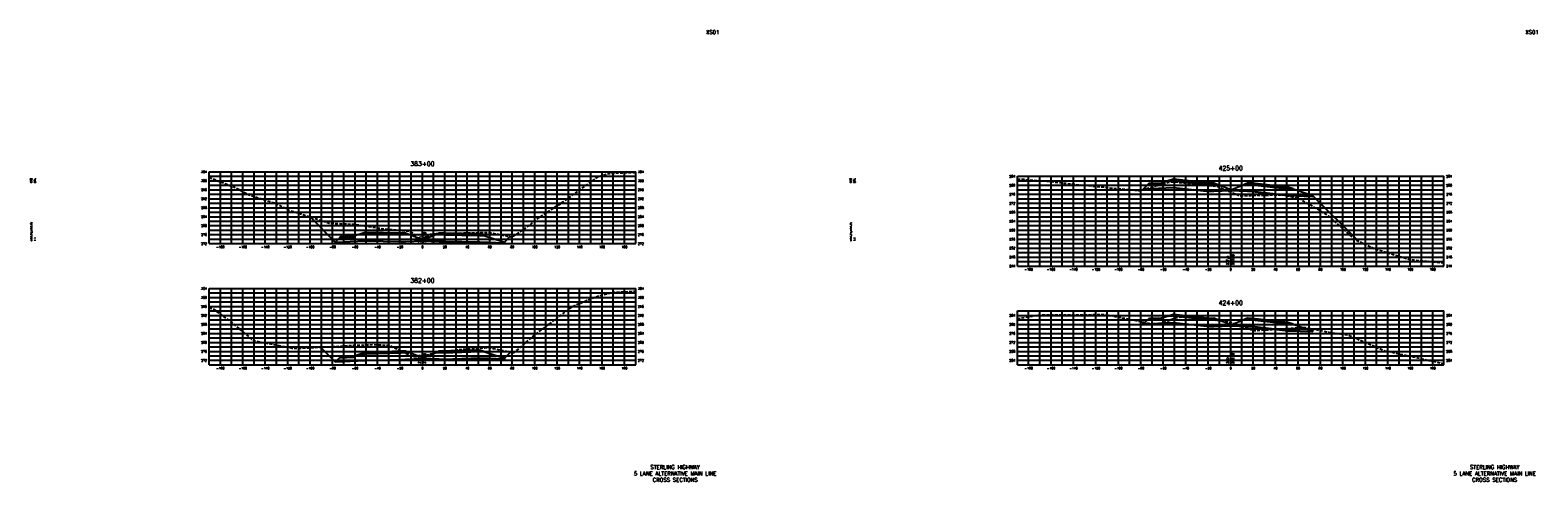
# Model space of a CAD drawing. Extents: x 37 to 10140, y -1968 to 9206.
# Tile 29 of 105: x 6607 to 7950, y 16 to 418. Entities that reach past the tile are written whole.
import ezdxf
from ezdxf.enums import TextEntityAlignment as Align

# ---------------------------------------------------------------- set-up
doc = ezdxf.new("R2010")
doc.units = 0
doc.header["$LTSCALE"] = 20
doc.header["$MEASUREMENT"] = 0
doc.linetypes.add('HIDDEN_050%', pattern=[0.1875, 0.125, -0.0625])
for name, color, linetype in [('S-AT-TXT175', 6, 'Continuous'), ('S-AT-TXT80', 1, 'Continuous'), ('XDATUM', 3, 'Continuous'), ('XEG', 1, 'HIDDEN_050%'), ('XFG', 2, 'Continuous'), ('XGRID', 251, 'Continuous'), ('XGRIDT', 2, 'Continuous'), ('XREF-BORDER', 7, 'Continuous')]:
    doc.layers.add(name, color=color, linetype=linetype)
doc.styles.add('L100', font='simplex.shx', dxfattribs={"height": 2})
doc.styles.add('L175', font='ROMANSM.shx', dxfattribs={"height": 3.5})
doc.styles.add('L80', font='ROMANSM.shx', dxfattribs={"height": 1.6})

# ---------------------------------------------------------------- blocks, each defined once
blk = doc.blocks.new('03025_00_att1')
at = {"layer": 'S-AT-TXT175', "style": 'L175'}
for tag, p in [('NUM', (32.402, 20.822)), ('LINE1', (30.64, 1.444)), ('LINE2', (30.64, 1.161)), ('LINE3', (30.64, 0.877))]:
    blk.add_attdef(tag, text='', height=0.175, dxfattribs=at).set_placement(p, align=Align.CENTER)
at = {"layer": 'S-AT-TXT80', "style": 'L80'}
for tag, p in [('DESIGNED', (2.094, 14.201)), ('CHECKED', (2.265, 14.201)), ('DRAFTED', (2.436, 14.201)), ('PCTB', (2.094, 11.605)), ('PSCALE', (2.265, 11.605)), ('PVIEW', (2.436, 11.605))]:
    blk.add_attdef(tag, p, '', height=0.08, rotation=90, dxfattribs=at)

msp = doc.modelspace()

# ---------------------------------------------------------------- linework, layer by layer
at = {"layer": 'XDATUM', "flags": 128}
for points in [[(7597.6, 276.1), (7598.4, 276.9), (7625, 278), (7657, 274.4), (7661, 274.6), (7676, 275.2), (7691, 274.6), (7695, 274.4), (7727, 270.8), (7749, 270), (7749, 270.8), (7789.5, 230.4)], [(6856, 251.8), (6878.4, 229.4), (6905, 230.4), (6937, 229.8), (6941, 230), (6956, 230.6), (6971, 230), (6975, 229.8), (7007, 229.2), (7029, 228.3), (7029, 229.2), (7034, 234.3)], [(7596.4, 158.5), (7598.4, 156.5), (7625, 157.6), (7657, 154), (7661, 154.2), (7676, 154.8), (7691, 154.2), (7695, 154), (7727, 150.4), (7749, 149.6), (7749, 150.4), (7750.3, 151.8)], [(6865.3, 135.7), (6878.4, 122.6), (6905, 123.7), (6937, 124.7), (6941, 124.9), (6956, 125.5), (6971, 124.9), (6975, 124.7), (7007, 125.8), (7029, 124.9), (7029, 125.8), (7034.5, 131.3)]]:
    msp.add_lwpolyline(points, dxfattribs=at)
at = {"layer": 'XEG', "flags": 128}
for points in [[(6766, 287), (6766, 287), (6788.7, 278.2), (6801.7, 271.5), (6827, 263.3), (6837.3, 257.8), (6842.6, 256.1), (6873, 246.3), (6896.6, 245.2), (6896.8, 245.1), (6917, 241.8), (6932, 240.2), (6944.3, 239.1), (6947.6, 237.7), (6950.6, 232.9), (6951.7, 231.1), (6956, 232.5), (6958, 233.1), (6961.1, 234.8), (6963, 236.3), (6963.6, 236.4), (6968.1, 236.9), (6974.9, 236.6), (6986.1, 237.2), (6994.1, 237.6), (7011, 237.8), (7014, 238), (7017.2, 237.6), (7017.7, 237.5), (7033.5, 234.4), (7036.2, 233.8), (7051.4, 244.4), (7058.5, 250.2), (7081.3, 265.1), (7112.5, 287.6), (7122.5, 290.6), (7142, 291.4), (7146, 291.5)], [(7486, 285.3), (7491.8, 285.3), (7510.6, 283.8), (7540.8, 280.5), (7585.4, 276.1), (7593.2, 275.6), (7593.6, 274.9), (7613.2, 280.6), (7618, 282), (7620, 282.6), (7624.1, 283.1), (7624.4, 283.2), (7643, 281.2), (7643.8, 281.1), (7644.5, 281.1), (7663.8, 279.1), (7663.9, 279.1), (7665.9, 278.1), (7676, 274), (7677, 273.6), (7683.8, 270.8), (7685.6, 270.8), (7722.4, 271.5), (7737.1, 268.3), (7762.9, 252.9), (7786.2, 231.9), (7803.3, 223.9), (7835.3, 213.9), (7866, 210.9)], [(6766, 170.6), (6769.6, 169.8), (6786.1, 157.6), (6805.2, 141.7), (6840.1, 134.9), (6840.9, 134.7), (6842.5, 134.7), (6876.5, 136.2), (6894, 137.4), (6912.2, 138), (6926.4, 137.4), (6947.8, 127.3), (6947.9, 127.3), (6948, 127.3), (6953.1, 127.2), (6956, 127.9), (6963.6, 129.8), (6967.7, 130.8), (6970, 131.4), (6974, 132.2), (6974.5, 132.3), (6991.3, 133.8), (6993.9, 134), (7011.3, 135.2), (7013.8, 135.4), (7016.5, 135.2), (7016.9, 135.1), (7019.2, 134.6), (7025.8, 133.2), (7037.5, 130.7), (7052.5, 143.6), (7054.7, 145.5), (7056, 146.6), (7090.4, 172.4), (7109.9, 180.5), (7126.1, 184.6), (7146, 185.7)], [(7486, 161.2), (7507, 164.7), (7514.8, 164.4), (7528.3, 164.5), (7564.5, 164.8), (7606.1, 156.6), (7610.7, 155.9), (7611.9, 156.3), (7627.8, 162.1), (7628.1, 162.1), (7632.9, 162.9), (7633.9, 162.8), (7652.6, 160.9), (7653, 160.8), (7668.3, 159.2), (7672.2, 158.8), (7672.3, 158.8), (7675.7, 157.9), (7675.7, 157.9), (7676, 157.8), (7676, 157.8), (7696.6, 150.5), (7698.3, 150.6), (7713.7, 151.5), (7741.9, 153.4), (7763.4, 149.1), (7781, 146.5), (7813.1, 132.6), (7846.3, 125.4), (7862.8, 121.7), (7866, 121.2)]]:
    msp.add_lwpolyline(points, dxfattribs=at)
at = {"layer": 'XFG', "flags": 128}
for points in [[(7676, 275.9), (7664, 280.7), (7661, 280.6), (7657, 280.4), (7625, 284), (7620.4, 283.8), (7615, 282), (7615, 281), (7602, 280.5), (7598.4, 276.9), (7625, 278), (7657, 274.4), (7661, 274.6), (7676, 275.2), (7676, 275.9)], [(7661, 280.9), (7657, 280.8), (7625, 284.3), (7625, 285.3), (7620.4, 283.8), (7625, 284), (7657, 280.4), (7661, 280.6), (7664, 280.7), (7661, 281.9), (7661, 280.9)], [(7661, 281.9), (7657, 281.8), (7625, 285.3), (7625, 285), (7657, 281.4), (7661, 281.6), (7661, 281.9)], [(7661, 281.6), (7657, 281.4), (7625, 285), (7625, 284.3), (7657, 280.8), (7661, 280.9), (7661, 281.6)], [(7598.4, 276.9), (7598.4, 276.9), (7597.6, 276.1)], [(7615, 282), (7614, 282), (7614, 281.6), (7604, 281.2), (7604, 281.6), (7603, 281.5), (7602, 280.5), (7615, 281), (7615, 282)], [(7614, 282), (7604, 281.6), (7604, 281.2), (7614, 281.6), (7614, 282)], [(7676, 275.9), (7688, 280.7), (7691, 280.6), (7695, 280.4), (7727, 276.8), (7731.6, 276.7), (7749, 270.8), (7749, 270), (7727, 270.8), (7695, 274.4), (7691, 274.6), (7676, 275.2)], [(7691, 281.9), (7688, 280.7), (7691, 280.6), (7695, 280.4), (7727, 276.8), (7731.6, 276.7), (7727, 278.2), (7727, 277.2), (7695, 280.8), (7691, 280.9), (7691, 281.9)], [(7691, 281.9), (7691, 281.6), (7695, 281.4), (7727, 277.8), (7727, 278.2), (7695, 281.8), (7691, 281.9)], [(7691, 281.6), (7691, 280.9), (7695, 280.8), (7727, 277.2), (7727, 277.8), (7695, 281.4), (7691, 281.6)], [(7749, 270.8), (7749, 270.8), (7789.5, 230.4)], [(6878.4, 229.4), (6878.4, 229.4), (6856, 251.8)], [(6956, 231.3), (6944, 236.1), (6941, 236), (6937, 235.8), (6905, 236.4), (6900.4, 236.3), (6895, 234.5), (6895, 233.5), (6882, 232.9), (6878.4, 229.4), (6905, 230.4), (6937, 229.8), (6941, 230), (6956, 230.6), (6956, 231.3)], [(6895, 234.5), (6894, 234.4), (6894, 234.1), (6884, 233.7), (6884, 234), (6883, 234), (6882, 232.9), (6895, 233.5), (6895, 234.5)], [(6894, 234.4), (6884, 234), (6884, 233.7), (6894, 234.1), (6894, 234.4)], [(6941, 236.3), (6937, 236.2), (6905, 236.8), (6905, 237.8), (6900.4, 236.3), (6905, 236.4), (6937, 235.8), (6941, 236), (6944, 236.1), (6941, 237.3), (6941, 236.3)], [(6941, 237.3), (6937, 237.2), (6905, 237.8), (6905, 237.4), (6937, 236.8), (6941, 237), (6941, 237.3)], [(6941, 237), (6937, 236.8), (6905, 237.4), (6905, 236.8), (6937, 236.2), (6941, 236.3), (6941, 237)], [(6956, 231.3), (6968, 236.1), (6971, 236), (6975, 235.8), (7007, 235.2), (7011.6, 235), (7029, 229.2), (7029, 228.3), (7007, 229.2), (6975, 229.8), (6971, 230), (6956, 230.6)], [(6971, 237.3), (6968, 236.1), (6971, 236), (6975, 235.8), (7007, 235.2), (7011.6, 235), (7007, 236.6), (7007, 235.6), (6975, 236.2), (6971, 236.3), (6971, 237.3)], [(6971, 237.3), (6971, 237), (6975, 236.8), (7007, 236.2), (7007, 236.6), (6975, 237.2), (6971, 237.3)], [(6971, 237), (6971, 236.3), (6975, 236.2), (7007, 235.6), (7007, 236.2), (6975, 236.8), (6971, 237)], [(7029, 229.2), (7029, 229.2), (7034, 234.3)], [(7676, 155.5), (7664, 160.3), (7661, 160.2), (7657, 160), (7625, 163.6), (7620.4, 163.4), (7615, 161.6), (7615, 160.6), (7602, 160.1), (7598.4, 156.5), (7625, 157.6), (7657, 154), (7661, 154.2), (7676, 154.8), (7676, 155.5)], [(7615, 161.6), (7614, 161.6), (7614, 161.2), (7604, 160.8), (7604, 161.2), (7603, 161.1), (7602, 160.1), (7615, 160.6), (7615, 161.6)], [(7614, 161.6), (7604, 161.2), (7604, 160.8), (7614, 161.2), (7614, 161.6)], [(7661, 160.5), (7657, 160.4), (7625, 163.9), (7625, 164.9), (7620.4, 163.4), (7625, 163.6), (7657, 160), (7661, 160.2), (7664, 160.3), (7661, 161.5), (7661, 160.5)], [(7661, 161.5), (7657, 161.4), (7625, 164.9), (7625, 164.6), (7657, 161), (7661, 161.2), (7661, 161.5)], [(7661, 161.2), (7657, 161), (7625, 164.6), (7625, 163.9), (7657, 160.4), (7661, 160.5), (7661, 161.2)], [(7691, 161.5), (7688, 160.3), (7691, 160.2), (7695, 160), (7727, 156.4), (7731.6, 156.3), (7727, 157.8), (7727, 156.8), (7695, 160.4), (7691, 160.5), (7691, 161.5)], [(7691, 161.5), (7691, 161.2), (7695, 161), (7727, 157.4), (7727, 157.8), (7695, 161.4), (7691, 161.5)], [(7691, 161.2), (7691, 160.5), (7695, 160.4), (7727, 156.8), (7727, 157.4), (7695, 161), (7691, 161.2)], [(7598.4, 156.5), (7598.4, 156.5), (7596.4, 158.5)], [(7676, 155.5), (7688, 160.3), (7691, 160.2), (7695, 160), (7727, 156.4), (7731.6, 156.3), (7749, 150.4), (7749, 149.6), (7727, 150.4), (7695, 154), (7691, 154.2), (7676, 154.8)], [(7749, 150.4), (7749, 150.4), (7750.3, 151.8)], [(6878.4, 122.6), (6878.4, 122.6), (6865.3, 135.7)], [(6956, 126.2), (6944, 131), (6941, 130.9), (6937, 130.7), (6905, 129.7), (6900.4, 129.5), (6895, 127.7), (6895, 126.7), (6882, 126.2), (6878.4, 122.6), (6905, 123.7), (6937, 124.7), (6941, 124.9), (6956, 125.5), (6956, 126.2)], [(6895, 127.7), (6894, 127.6), (6894, 127.3), (6884, 126.9), (6884, 127.2), (6883, 127.2), (6882, 126.2), (6895, 126.7), (6895, 127.7)], [(6894, 127.6), (6884, 127.2), (6884, 126.9), (6894, 127.3), (6894, 127.6)], [(6941, 131.2), (6937, 131.1), (6905, 130), (6905, 131), (6900.4, 129.5), (6905, 129.7), (6937, 130.7), (6941, 130.9), (6944, 131), (6941, 132.2), (6941, 131.2)], [(6941, 132.2), (6937, 132.1), (6905, 131), (6905, 130.7), (6937, 131.7), (6941, 131.9), (6941, 132.2)], [(6941, 131.9), (6937, 131.7), (6905, 130.7), (6905, 130), (6937, 131.1), (6941, 131.2), (6941, 131.9)], [(6956, 126.2), (6968, 131), (6971, 130.9), (6975, 130.7), (7007, 131.8), (7011.6, 131.6), (7029, 125.8), (7029, 124.9), (7007, 125.8), (6975, 124.7), (6971, 124.9), (6956, 125.5)], [(6971, 132.2), (6968, 131), (6971, 130.9), (6975, 130.7), (7007, 131.8), (7011.6, 131.6), (7007, 133.1), (7007, 132.1), (6975, 131.1), (6971, 131.2), (6971, 132.2)], [(6971, 132.2), (6971, 131.9), (6975, 131.7), (7007, 132.8), (7007, 133.1), (6975, 132.1), (6971, 132.2)], [(6971, 131.9), (6971, 131.2), (6975, 131.1), (7007, 132.1), (7007, 132.8), (6975, 131.7), (6971, 131.9)], [(7029, 125.8), (7029, 125.8), (7034.5, 131.3)]]:
    msp.add_lwpolyline(points, dxfattribs=at)
at = {"layer": 'XGRID'}
for p, q in [((6766, 228), (6766, 292)), ((6766, 292), (7146, 292)), ((6766, 288), (7146, 288)), ((6766, 284), (7146, 284)), ((6776, 228), (6776, 292)), ((6786, 228), (6786, 292)), ((6796, 228), (6796, 292)), ((6806, 228), (6806, 292)), ((6816, 228), (6816, 292)), ((6826, 228), (6826, 292)), ((6836, 228), (6836, 292)), ((6846, 228), (6846, 292)), ((6856, 228), (6856, 292)), ((6866, 228), (6866, 292)), ((6876, 228), (6876, 292)), ((6886, 228), (6886, 292)), ((6896, 228), (6896, 292)), ((6906, 228), (6906, 292)), ((6916, 228), (6916, 292)), ((6926, 228), (6926, 292)), ((6936, 228), (6936, 292)), ((6946, 228), (6946, 292)), ((6956, 228), (6956, 292)), ((6966, 228), (6966, 292)), ((6976, 228), (6976, 292)), ((6986, 228), (6986, 292)), ((6996, 228), (6996, 292)), ((7006, 228), (7006, 292)), ((7016, 228), (7016, 292)), ((7026, 228), (7026, 292)), ((7036, 228), (7036, 292)), ((7046, 228), (7046, 292)), ((7056, 228), (7056, 292)), ((7066, 228), (7066, 292)), ((7076, 228), (7076, 292)), ((7086, 228), (7086, 292)), ((7096, 228), (7096, 292)), ((7106, 228), (7106, 292)), ((7116, 228), (7116, 292)), ((7126, 228), (7126, 292)), ((7136, 228), (7136, 292)), ((7146, 228), (7146, 292)), ((7486, 208), (7486, 288)), ((7486, 288), (7866, 288)), ((7486, 284), (7866, 284)), ((7496, 208), (7496, 288)), ((7506, 208), (7506, 288)), ((7516, 208), (7516, 288)), ((7526, 208), (7526, 288)), ((7536, 208), (7536, 288)), ((7546, 208), (7546, 288)), ((7556, 208), (7556, 288)), ((7566, 208), (7566, 288)), ((7576, 208), (7576, 288)), ((7586, 208), (7586, 288)), ((7596, 208), (7596, 288)), ((7606, 208), (7606, 288)), ((7616, 208), (7616, 288)), ((7626, 208), (7626, 288)), ((7636, 208), (7636, 288)), ((7646, 208), (7646, 288)), ((7656, 208), (7656, 288)), ((7666, 208), (7666, 288)), ((7676, 208), (7676, 288)), ((7686, 208), (7686, 288)), ((7696, 208), (7696, 288)), ((7706, 208), (7706, 288)), ((7716, 208), (7716, 288)), ((7726, 208), (7726, 288)), ((7736, 208), (7736, 288)), ((7746, 208), (7746, 288)), ((7756, 208), (7756, 288)), ((7766, 208), (7766, 288)), ((7776, 208), (7776, 288)), ((7786, 208), (7786, 288)), ((7796, 208), (7796, 288)), ((7806, 208), (7806, 288)), ((7816, 208), (7816, 288)), ((7826, 208), (7826, 288)), ((7836, 208), (7836, 288)), ((7846, 208), (7846, 288)), ((7856, 208), (7856, 288)), ((7866, 208), (7866, 288)), ((6766, 280), (7146, 280)), ((6766, 276), (7146, 276)), ((6766, 272), (7146, 272)), ((7486, 280), (7866, 280)), ((7486, 276), (7866, 276)), ((7486, 272), (7866, 272)), ((6766, 268), (7146, 268)), ((6766, 264), (7146, 264)), ((6766, 260), (7146, 260)), ((6766, 256), (7146, 256)), ((7486, 268), (7866, 268)), ((7486, 264), (7866, 264)), ((7486, 260), (7866, 260)), ((7486, 256), (7866, 256)), ((6766, 252), (7146, 252)), ((6766, 248), (7146, 248)), ((6766, 244), (7146, 244)), ((7486, 252), (7866, 252)), ((7486, 248), (7866, 248)), ((7486, 244), (7866, 244)), ((6766, 240), (7146, 240)), ((6766, 236), (7146, 236)), ((6766, 232), (7146, 232)), ((7486, 240), (7866, 240)), ((7486, 236), (7866, 236)), ((7486, 232), (7866, 232)), ((6766, 228), (7146, 228)), ((7486, 228), (7866, 228)), ((7486, 224), (7866, 224)), ((7486, 220), (7866, 220)), ((7486, 216), (7866, 216)), ((7486, 212), (7866, 212)), ((7486, 208), (7866, 208)), ((6766, 120), (6766, 188)), ((6766, 188), (7146, 188)), ((6766, 184), (7146, 184)), ((6766, 180), (7146, 180)), ((6766, 176), (7146, 176)), ((6776, 120), (6776, 188)), ((6786, 120), (6786, 188)), ((6796, 120), (6796, 188)), ((6806, 120), (6806, 188)), ((6816, 120), (6816, 188)), ((6826, 120), (6826, 188)), ((6836, 120), (6836, 188)), ((6846, 120), (6846, 188)), ((6856, 120), (6856, 188)), ((6866, 120), (6866, 188)), ((6876, 120), (6876, 188)), ((6886, 120), (6886, 188)), ((6896, 120), (6896, 188)), ((6906, 120), (6906, 188)), ((6916, 120), (6916, 188)), ((6926, 120), (6926, 188)), ((6936, 120), (6936, 188)), ((6946, 120), (6946, 188)), ((6956, 120), (6956, 188)), ((6966, 120), (6966, 188)), ((6976, 120), (6976, 188)), ((6986, 120), (6986, 188)), ((6996, 120), (6996, 188)), ((7006, 120), (7006, 188)), ((7016, 120), (7016, 188)), ((7026, 120), (7026, 188)), ((7036, 120), (7036, 188)), ((7046, 120), (7046, 188)), ((7056, 120), (7056, 188)), ((7066, 120), (7066, 188)), ((7076, 120), (7076, 188)), ((7086, 120), (7086, 188)), ((7096, 120), (7096, 188)), ((7106, 120), (7106, 188)), ((7116, 120), (7116, 188)), ((7126, 120), (7126, 188)), ((7136, 120), (7136, 188)), ((7146, 120), (7146, 188)), ((6766, 172), (7146, 172)), ((6766, 168), (7146, 168)), ((6766, 164), (7146, 164)), ((7486, 120), (7486, 168)), ((7486, 168), (7866, 168)), ((7486, 164), (7866, 164)), ((7496, 120), (7496, 168)), ((7506, 120), (7506, 168)), ((7516, 120), (7516, 168)), ((7526, 120), (7526, 168)), ((7536, 120), (7536, 168)), ((7546, 120), (7546, 168)), ((7556, 120), (7556, 168)), ((7566, 120), (7566, 168)), ((7576, 120), (7576, 168)), ((7586, 120), (7586, 168)), ((7596, 120), (7596, 168)), ((7606, 120), (7606, 168)), ((7616, 120), (7616, 168)), ((7626, 120), (7626, 168)), ((7636, 120), (7636, 168)), ((7646, 120), (7646, 168)), ((7656, 120), (7656, 168)), ((7666, 120), (7666, 168)), ((7676, 120), (7676, 168)), ((7686, 120), (7686, 168)), ((7696, 120), (7696, 168)), ((7706, 120), (7706, 168)), ((7716, 120), (7716, 168)), ((7726, 120), (7726, 168)), ((7736, 120), (7736, 168)), ((7746, 120), (7746, 168)), ((7756, 120), (7756, 168)), ((7766, 120), (7766, 168)), ((7776, 120), (7776, 168)), ((7786, 120), (7786, 168)), ((7796, 120), (7796, 168)), ((7806, 120), (7806, 168)), ((7816, 120), (7816, 168)), ((7826, 120), (7826, 168)), ((7836, 120), (7836, 168)), ((7846, 120), (7846, 168)), ((7856, 120), (7856, 168)), ((7866, 120), (7866, 168)), ((6766, 160), (7146, 160)), ((6766, 156), (7146, 156)), ((6766, 152), (7146, 152)), ((6766, 148), (7146, 148)), ((7486, 160), (7866, 160)), ((7486, 156), (7866, 156)), ((7486, 152), (7866, 152)), ((7486, 148), (7866, 148)), ((6766, 144), (7146, 144)), ((6766, 140), (7146, 140)), ((6766, 136), (7146, 136)), ((7486, 144), (7866, 144)), ((7486, 140), (7866, 140)), ((7486, 136), (7866, 136)), ((6766, 132), (7146, 132)), ((6766, 128), (7146, 128)), ((6766, 124), (7146, 124)), ((7486, 132), (7866, 132)), ((7486, 128), (7866, 128)), ((7486, 124), (7866, 124)), ((6766, 120), (7146, 120)), ((7486, 120), (7866, 120))]:
    msp.add_line(p, q, dxfattribs=at)

# ---------------------------------------------------------------- block references
at = {"layer": 'XREF-BORDER'}
ref = msp.add_blockref('03025_00_att1', (6566.4, -1.8), dxfattribs=dict(at, xscale=20, yscale=20, zscale=20))
ref.add_attrib('LINE1', 'STERLING HIGHWAY', dxfattribs={"layer": 'S-AT-TXT175', "height": 3.5, "style": 'L175'}).set_placement((7181.1, 27.1), align=Align.CENTER)
ref.add_attrib('LINE2', '5 LANE ALTERNATIVE MAIN LINE', dxfattribs={"layer": 'S-AT-TXT175', "height": 3.5, "style": 'L175'}).set_placement((7181.1, 21.4), align=Align.CENTER)
ref.add_attrib('LINE3', 'CROSS SECTIONS', dxfattribs={"layer": 'S-AT-TXT175', "height": 3.5, "style": 'L175'}).set_placement((7181.1, 15.8), align=Align.CENTER)
ref.add_attrib('NUM', 'XS01', dxfattribs={"layer": 'S-AT-TXT175', "height": 3.5, "style": 'L175'}).set_placement((7214.5, 414.7), align=Align.CENTER)
ref.add_attrib('DESIGNED', 'CAB', (6608.3, 282.2), dxfattribs={"layer": 'S-AT-TXT80', "height": 1.6, "rotation": 90, "style": 'L80'})
ref.add_attrib('CHECKED', 'DRL', (6611.7, 282.2), dxfattribs={"layer": 'S-AT-TXT80', "height": 1.6, "rotation": 90, "style": 'L80'})
ref.add_attrib('PCTB', 'adot_hs,adot_fs', (6608.3, 230.3), dxfattribs={"layer": 'S-AT-TXT80', "height": 1.6, "rotation": 90, "style": 'L80'})
ref.add_attrib('PSCALE', '1:1', (6611.7, 230.3), dxfattribs={"layer": 'S-AT-TXT80', "height": 1.6, "rotation": 90, "style": 'L80'})
ref = msp.add_blockref('03025_00_att1', (7296.4, -1.8), dxfattribs=dict(at, xscale=20, yscale=20, zscale=20))
ref.add_attrib('LINE1', 'STERLING HIGHWAY', dxfattribs={"layer": 'S-AT-TXT175', "height": 3.5, "style": 'L175'}).set_placement((7911.1, 27.1), align=Align.CENTER)
ref.add_attrib('LINE2', '5 LANE ALTERNATIVE MAIN LINE', dxfattribs={"layer": 'S-AT-TXT175', "height": 3.5, "style": 'L175'}).set_placement((7911.1, 21.4), align=Align.CENTER)
ref.add_attrib('LINE3', 'CROSS SECTIONS', dxfattribs={"layer": 'S-AT-TXT175', "height": 3.5, "style": 'L175'}).set_placement((7911.1, 15.8), align=Align.CENTER)
ref.add_attrib('NUM', 'XS01', dxfattribs={"layer": 'S-AT-TXT175', "height": 3.5, "style": 'L175'}).set_placement((7944.5, 414.7), align=Align.CENTER)
ref.add_attrib('DESIGNED', 'CAB', (7338.3, 282.2), dxfattribs={"layer": 'S-AT-TXT80', "height": 1.6, "rotation": 90, "style": 'L80'})
ref.add_attrib('CHECKED', 'DRL', (7341.7, 282.2), dxfattribs={"layer": 'S-AT-TXT80', "height": 1.6, "rotation": 90, "style": 'L80'})
ref.add_attrib('PCTB', 'adot_hs,adot_fs', (7338.3, 230.3), dxfattribs={"layer": 'S-AT-TXT80', "height": 1.6, "rotation": 90, "style": 'L80'})
ref.add_attrib('PSCALE', '1:1', (7341.7, 230.3), dxfattribs={"layer": 'S-AT-TXT80', "height": 1.6, "rotation": 90, "style": 'L80'})

# ---------------------------------------------------------------- texts
at = {"layer": 'XGRIDT', "style": 'L100'}
for s, p in [('383+00', (6956, 296)), ('425+00', (7676, 292)), ('382+00', (6956, 192)), ('424+00', (7676, 172))]:
    msp.add_text(s, height=4, dxfattribs=at).set_placement(p, align=Align.BOTTOM_CENTER)
for s, p in [('304', (6764, 292)), ('300', (6764, 284)), ('284', (7484, 288)), ('296', (6764, 276)), ('292', (6764, 268)), ('280', (7484, 280)), ('276', (7484, 272)), ('288', (6764, 260)), ('272', (7484, 264)), ('268', (7484, 256)), ('284', (6764, 252)), ('280', (6764, 244)), ('264', (7484, 248)), ('276', (6764, 236)), ('272', (6764, 228)), ('260', (7484, 240)), ('256', (7484, 232)), ('252', (7484, 224)), ('248', (7484, 216)), ('244', (7484, 208)), ('304', (6764, 188)), ('300', (6764, 180)), ('296', (6764, 172)), ('292', (6764, 164)), ('284', (7484, 164)), ('288', (6764, 156)), ('284', (6764, 148)), ('280', (7484, 156)), ('276', (7484, 148)), ('280', (6764, 140)), ('272', (7484, 140)), ('276', (6764, 132)), ('272', (6764, 124)), ('268', (7484, 132)), ('264', (7484, 124))]:
    msp.add_text(s, height=2, dxfattribs=at).set_placement(p, align=Align.MIDDLE_RIGHT)
for s, p in [('304', (7148, 292)), ('300', (7148, 284)), ('284', (7868, 288)), ('296', (7148, 276)), ('292', (7148, 268)), ('280', (7868, 280)), ('276', (7868, 272)), ('288', (7148, 260)), ('272', (7868, 264)), ('268', (7868, 256)), ('284', (7148, 252)), ('280', (7148, 244)), ('264', (7868, 248)), ('276', (7148, 236)), ('272', (7148, 228)), ('260', (7868, 240)), ('256', (7868, 232)), ('252', (7868, 224)), ('248', (7868, 216)), ('244', (7868, 208)), ('304', (7148, 188)), ('300', (7148, 180)), ('296', (7148, 172)), ('292', (7148, 164)), ('284', (7868, 164)), ('288', (7148, 156)), ('284', (7148, 148)), ('280', (7868, 156)), ('276', (7868, 148)), ('280', (7148, 140)), ('272', (7868, 140)), ('276', (7148, 132)), ('272', (7148, 124)), ('268', (7868, 132)), ('264', (7868, 124))]:
    msp.add_text(s, height=2, dxfattribs=at).set_placement(p, align=Align.MIDDLE_LEFT)
for s, p in [('274.2', (6955, 229)), ('277.0', (7675, 209)), ('274.0', (6955, 121)), ('280.9', (7675, 121))]:
    msp.add_text(s, height=2, rotation=90, dxfattribs=at).set_placement(p, align=Align.BOTTOM_LEFT)
for s, p in [('276.59', (6957, 229)), ('280.88', (7677, 209)), ('276.03', (6957, 121)), ('282.68', (7677, 121))]:
    msp.add_text(s, height=2, rotation=90, dxfattribs=at).set_placement(p, align=Align.TOP_LEFT)
for s, p in [('-180', (6776, 226)), ('-160', (6796, 226)), ('-140', (6816, 226)), ('-120', (6836, 226)), ('-100', (6856, 226)), ('-80', (6876, 226)), ('-60', (6896, 226)), ('-40', (6916, 226)), ('-20', (6936, 226)), ('0', (6956, 226)), ('20', (6976, 226)), ('40', (6996, 226)), ('60', (7016, 226)), ('80', (7036, 226)), ('100', (7056, 226)), ('120', (7076, 226)), ('140', (7096, 226)), ('160', (7116, 226)), ('180', (7136, 226)), ('-180', (7496, 206)), ('-160', (7516, 206)), ('-140', (7536, 206)), ('-120', (7556, 206)), ('-100', (7576, 206)), ('-80', (7596, 206)), ('-60', (7616, 206)), ('-40', (7636, 206)), ('-20', (7656, 206)), ('0', (7676, 206)), ('20', (7696, 206)), ('40', (7716, 206)), ('60', (7736, 206)), ('80', (7756, 206)), ('100', (7776, 206)), ('120', (7796, 206)), ('140', (7816, 206)), ('160', (7836, 206)), ('180', (7856, 206)), ('-180', (6776, 118)), ('-160', (6796, 118)), ('-140', (6816, 118)), ('-120', (6836, 118)), ('-100', (6856, 118)), ('-80', (6876, 118)), ('-60', (6896, 118)), ('-40', (6916, 118)), ('-20', (6936, 118)), ('0', (6956, 118)), ('20', (6976, 118)), ('40', (6996, 118)), ('60', (7016, 118)), ('80', (7036, 118)), ('100', (7056, 118)), ('120', (7076, 118)), ('140', (7096, 118)), ('160', (7116, 118)), ('180', (7136, 118)), ('-180', (7496, 118)), ('-160', (7516, 118)), ('-140', (7536, 118)), ('-120', (7556, 118)), ('-100', (7576, 118)), ('-80', (7596, 118)), ('-60', (7616, 118)), ('-40', (7636, 118)), ('-20', (7656, 118)), ('0', (7676, 118)), ('20', (7696, 118)), ('40', (7716, 118)), ('60', (7736, 118)), ('80', (7756, 118)), ('100', (7776, 118)), ('120', (7796, 118)), ('140', (7816, 118)), ('160', (7836, 118)), ('180', (7856, 118))]:
    msp.add_text(s, height=2, dxfattribs=at).set_placement(p, align=Align.TOP_CENTER)

doc.saveas('drawing.dxf')
